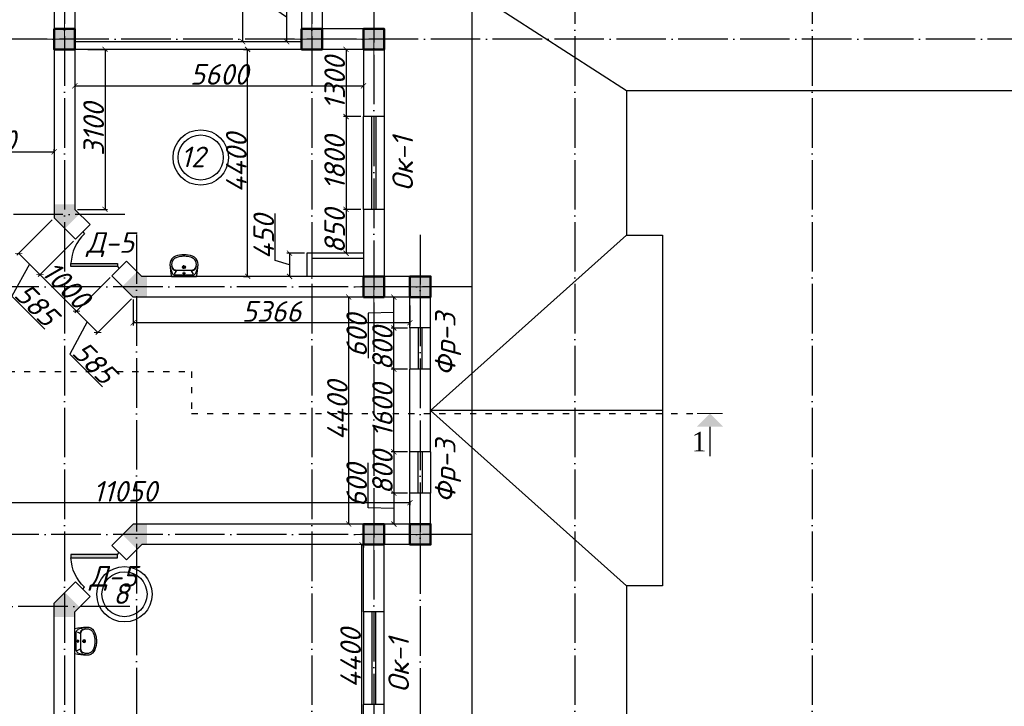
# Model space of a CAD drawing. Header units: millimetres. Extents: x 1112040 to 6903494, y -332921 to -150905.
# Tile 84 of 153: x 1648441 to 1667536, y -199339 to -186029. Entities that reach past the tile are written whole.
import ezdxf

# ---------------------------------------------------------------- set-up
doc = ezdxf.new("R2010")
doc.units = ezdxf.units.MM
doc.linetypes.add('ACAD_ISO03W100', pattern=[30, 12, -18])
doc.linetypes.add('ACAD_ISO04W100', pattern=[30, 24, -3, 0, -3])
for name, color, linetype in [('kolonn', 7, 'Continuous'), ('os', 253, 'Continuous'), ('razmer', 7, 'Continuous'), ('su', 7, 'Continuous')]:
    doc.layers.add(name, color=color, linetype=linetype)
doc.styles.add('RomanS', font='times.ttf')
doc.styles.get("Standard").update_dxf_attribs({"font": 'isocpeui.ttf'})
doc.dimstyles.new('ISO-25', dxfattribs={"dimtxt": 400, "dimasz": 100, "dimexe": 50, "dimexo": 50, "dimgap": 20, "dimtad": 1, "dimdec": 0, "dimtxsty": 'Standard', "dimblk": 'ARCHTICK', "dimcen": 20, "dimclrd": 1, "dimclre": 1, "dimadec": 0, "dimazin": 0, "dimtfac": 1, "dimtdec": 0, "dimtmove": 0, "dimatfit": 3, "dimldrblk": 'ARCHTICK', "dimfxl": 1, "dimarcsym": 0})

# ---------------------------------------------------------------- blocks, each defined once
blk = doc.blocks.new('ghsdd')
at = {"ltscale": 50}
h = blk.add_hatch(color=256, dxfattribs=at)
h.paths.add_polyline_path([(0, 200), (-200, 200), (-200, 0), (0, 0)])
h.paths.add_polyline_path([(200, 0), (200, 200), (0, 200), (0, 0)])
h.paths.add_polyline_path([(0, 0), (-200, 0), (-200, -200), (0, -200)])
h.paths.add_polyline_path([(0, 0), (0, -200), (200, -200), (200, 0)])
at = {"lineweight": 0}
for p, q in [((0, -374), (0, 374)), ((-374, 0), (374, 0))]:
    blk.add_line(p, q, dxfattribs=at)
at = {"lineweight": 50, "ltscale": 50}
blk.add_lwpolyline([(200, 200), (200, -200), (-200, -200), (-200, 200), (200, 200)], dxfattribs=at)
blk = doc.blocks.new('UM_8')
for p, q in [((244, 0), (-244, 0)), ((-182, -45), (-146, -110)), ((175, -30), (-175, -30)), ((142, -120), (-132, -120)), ((35, -180), (-35, -180)), ((27, -61), (-27, -61)), ((0, -88), (0, -34)), ((0, -145), (0, -215)), ((182, -45), (146, -110))]:
    blk.add_line(p, q)
for centre, radius in [((0, -180), 27), ((0, -61), 17), ((0, -180), 17)]:
    blk.add_circle(centre, radius)
for centre, radius, start, end in [((-244, 0), 0.5, 90, 167.3206), ((244, 0), 0.5, 12.6794, 90), ((894, -257), 1167, 167.3206, 178.6525), ((68, -206), 330, 154.5977, 180.3349), ((-104, -233), 138, 141.0504, 245.2718), ((-175, -90), 60, 90, 154.5977), ((-104, -233), 148, 141.0504, 147.7493), ((-139, -232), 123, 98.7111, 129.9424), ((-139, -232), 113, 86.1548, 129.9424), ((139, -232), 113, 50.0576, 93.8452), ((139, -232), 123, 50.0576, 81.2889), ((104, -233), 138, 294.7282, 38.9496), ((175, -90), 60, 25.4023, 90), ((104, -233), 148, 32.2507, 38.9496), ((-68, -206), 330, 359.6651, 25.4023), ((-894, -257), 1167, 1.3475, 12.6794), ((-104, -234), 169, 178.312, 234.1043), ((-273, -229), 0.5, 358.312, 358.6525), ((-27, -71), 347, 239.6448, 267.5368), ((-27, -71), 317, 244.8898, 267.5368), ((27, -71), 317, 272.4632, 300.3552), ((27, -71), 347, 272.4632, 300.3552), ((104, -234), 169, 305.8957, 1.688), ((273, -229), 0.5, 181.3475, 181.688), ((0, 80), 500, 265.1692, 274.8308), ((0, 80), 470, 265.1692, 274.8308)]:
    blk.add_arc(centre, radius, start, end)
blk = doc.blocks.new('jfgjhsdf')
blk.add_hatch(color=1).paths.add_polyline_path([(-593, 731), (-637, 687), (0, 50), (44, 94)])
at = {"color": 1}
for p, q in [((0, 1000), (0, 950)), ((0, 50), (0, 0))]:
    blk.add_line(p, q, dxfattribs=at)
blk.add_lwpolyline([(0, 50), (-637, 687), (-593, 731), (44, 94), (0, 50)], dxfattribs=at)
blk.add_arc((-33, 130), 821, 87.662, 132.9147, dxfattribs=at)
blk = doc.blocks.new('_ArchTick')
at = {"color": 0, "linetype": 'ByBlock', "const_width": 0.15}
blk.add_lwpolyline([(-0.5, -0.5), (0.5, 0.5)], dxfattribs=at)
blk = doc.blocks.new('*D3389')
at = {"color": 1, "lineweight": -2, "transparency": 16777216}
for p, q in [((1655066, -196206), (1655129, -196206)), ((1655079, -200606), (1655079, -196206)), ((1655066, -200606), (1655129, -200606))]:
    blk.add_line(p, q, dxfattribs=at)
at = {"color": 1, "lineweight": -2, "transparency": 16777216, "xscale": 100, "yscale": 100, "zscale": 100}
for p, rotation in [((1655079, -196206), 90), ((1655079, -200606), 270)]:
    blk.add_blockref('_ArchTick', p, dxfattribs=dict(at, rotation=rotation))
at = {"color": 0, "transparency": 16777216, "insert": (1654859, -198406), "char_height": 400, "attachment_point": 5, "rotation": 90}
blk.add_mtext('4400', dxfattribs=at)
blk = doc.blocks.new('*D3112')
at = {"color": 1, "lineweight": -2, "transparency": 16777216}
for p, q in [((1654982, -191406), (1654773, -191406)), ((1654823, -195806), (1654823, -191406)), ((1654982, -195806), (1654773, -195806))]:
    blk.add_line(p, q, dxfattribs=at)
at = {"color": 1, "lineweight": -2, "transparency": 16777216, "xscale": 100, "yscale": 100, "zscale": 100}
for p, rotation in [((1654823, -191406), 90), ((1654823, -195806), 270)]:
    blk.add_blockref('_ArchTick', p, dxfattribs=dict(at, rotation=rotation))
at = {"color": 0, "transparency": 16777216, "insert": (1654603, -193606), "char_height": 400, "attachment_point": 5, "rotation": 90}
blk.add_mtext('4400', dxfattribs=at)
blk = doc.blocks.new('*D3113')
at = {"color": 1, "lineweight": -2, "transparency": 16777216}
for p, q in [((1644960, -195356), (1644960, -195443)), ((1656010, -195393), (1644960, -195393)), ((1656010, -195356), (1656010, -195443))]:
    blk.add_line(p, q, dxfattribs=at)
at = {"color": 1, "lineweight": -2, "transparency": 16777216, "xscale": 100, "yscale": 100, "zscale": 100, "rotation": 180}
blk.add_blockref('_ArchTick', (1644960, -195393), dxfattribs=at)
at = {"color": 1, "lineweight": -2, "transparency": 16777216, "xscale": 100, "yscale": 100, "zscale": 100}
blk.add_blockref('_ArchTick', (1656010, -195393), dxfattribs=at)
at = {"color": 0, "transparency": 16777216, "insert": (1650485, -195173), "char_height": 400, "attachment_point": 5}
blk.add_mtext('11050', dxfattribs=at)
blk = doc.blocks.new('*D3403')
at = {"color": 1, "lineweight": -2, "transparency": 16777216}
for p, q in [((1646510, -188588), (1646510, -188542)), ((1646510, -188592), (1649110, -188592)), ((1649110, -188588), (1649110, -188542))]:
    blk.add_line(p, q, dxfattribs=at)
at = {"color": 1, "lineweight": -2, "transparency": 16777216, "xscale": 100, "yscale": 100, "zscale": 100, "rotation": 180}
blk.add_blockref('_ArchTick', (1646510, -188592), dxfattribs=at)
at = {"color": 1, "lineweight": -2, "transparency": 16777216, "xscale": 100, "yscale": 100, "zscale": 100}
blk.add_blockref('_ArchTick', (1649110, -188592), dxfattribs=at)
at = {"color": 0, "transparency": 16777216, "insert": (1647810, -188372), "char_height": 400, "attachment_point": 5}
blk.add_mtext('2600', dxfattribs=at)
blk = doc.blocks.new('*D3116')
at = {"layer": 'razmer', "color": 1, "lineweight": -2, "transparency": 16777216}
for p, q in [((1652782, -186606), (1652912, -186606)), ((1652862, -191006), (1652862, -186606)), ((1652782, -191006), (1652912, -191006))]:
    blk.add_line(p, q, dxfattribs=at)
at = {"layer": 'razmer', "color": 1, "lineweight": -2, "transparency": 16777216, "xscale": 100, "yscale": 100, "zscale": 100}
for p, rotation in [((1652862, -186606), 90), ((1652862, -191006), 270)]:
    blk.add_blockref('_ArchTick', p, dxfattribs=dict(at, rotation=rotation))
at = {"layer": 'razmer', "color": 0, "transparency": 16777216, "insert": (1652642, -188806), "char_height": 400, "attachment_point": 5, "rotation": 90}
blk.add_mtext('4400', dxfattribs=at)
blk = doc.blocks.new('*D3405')
at = {"layer": 'razmer', "color": 1, "lineweight": -2, "transparency": 16777216}
for p, q in [((1649510, -187306), (1649510, -187360)), ((1649510, -187310), (1655110, -187310)), ((1655110, -187306), (1655110, -187360))]:
    blk.add_line(p, q, dxfattribs=at)
at = {"layer": 'razmer', "color": 1, "lineweight": -2, "transparency": 16777216, "xscale": 100, "yscale": 100, "zscale": 100, "rotation": 180}
blk.add_blockref('_ArchTick', (1649510, -187310), dxfattribs=at)
at = {"layer": 'razmer', "color": 1, "lineweight": -2, "transparency": 16777216, "xscale": 100, "yscale": 100, "zscale": 100}
blk.add_blockref('_ArchTick', (1655110, -187310), dxfattribs=at)
at = {"layer": 'razmer', "color": 0, "transparency": 16777216, "insert": (1652310, -187090), "char_height": 400, "attachment_point": 5}
blk.add_mtext('5600', dxfattribs=at)
blk = doc.blocks.new('*D3117')
at = {"color": 1, "lineweight": -2, "transparency": 16777216}
for p, q in [((1652767, -180456), (1652718, -180456)), ((1652768, -186456), (1652768, -180456)), ((1652767, -186456), (1652718, -186456))]:
    blk.add_line(p, q, dxfattribs=at)
at = {"color": 1, "lineweight": -2, "transparency": 16777216, "xscale": 100, "yscale": 100, "zscale": 100}
for p, rotation in [((1652768, -180456), 90), ((1652768, -186456), 270)]:
    blk.add_blockref('_ArchTick', p, dxfattribs=dict(at, rotation=rotation))
at = {"color": 0, "transparency": 16777216, "insert": (1652548, -183456), "char_height": 400, "attachment_point": 5, "rotation": 90}
blk.add_mtext('6000', dxfattribs=at)
blk = doc.blocks.new('*D3387')
at = {"color": 1, "lineweight": -2, "transparency": 16777216}
for p, q in [((1656060, -183606), (1657264, -183606)), ((1657214, -221606), (1657214, -183606)), ((1651360, -221606), (1657264, -221606))]:
    blk.add_line(p, q, dxfattribs=at)
at = {"color": 1, "lineweight": -2, "transparency": 16777216, "xscale": 100, "yscale": 100, "zscale": 100}
for p, rotation in [((1657214, -183606), 90), ((1657214, -221606), 270)]:
    blk.add_blockref('_ArchTick', p, dxfattribs=dict(at, rotation=rotation))
at = {"color": 0, "transparency": 16777216, "insert": (1656994, -202606), "char_height": 400, "attachment_point": 5, "rotation": 90}
blk.add_mtext('38000', dxfattribs=at)
blk = doc.blocks.new('*D3205')
at = {"color": 1, "lineweight": -2, "transparency": 16777216}
for p, q in [((1655960, -192806), (1655647, -192806)), ((1655697, -194406), (1655697, -192806)), ((1655960, -194406), (1655647, -194406))]:
    blk.add_line(p, q, dxfattribs=at)
at = {"color": 1, "lineweight": -2, "transparency": 16777216, "xscale": 100, "yscale": 100, "zscale": 100}
for p, rotation in [((1655697, -192806), 90), ((1655697, -194406), 270)]:
    blk.add_blockref('_ArchTick', p, dxfattribs=dict(at, rotation=rotation))
at = {"color": 0, "transparency": 16777216, "insert": (1655477, -193606), "char_height": 400, "attachment_point": 5, "rotation": 90}
blk.add_mtext('1600', dxfattribs=at)
blk = doc.blocks.new('*D3206')
at = {"color": 1, "lineweight": -2, "transparency": 16777216}
for p, q in [((1655960, -192006), (1655647, -192006)), ((1655697, -192806), (1655697, -192006)), ((1655960, -192806), (1655647, -192806))]:
    blk.add_line(p, q, dxfattribs=at)
at = {"color": 1, "lineweight": -2, "transparency": 16777216, "xscale": 100, "yscale": 100, "zscale": 100}
for p, rotation in [((1655697, -192006), 90), ((1655697, -192806), 270)]:
    blk.add_blockref('_ArchTick', p, dxfattribs=dict(at, rotation=rotation))
at = {"color": 0, "transparency": 16777216, "insert": (1655477, -192406), "char_height": 400, "attachment_point": 5, "rotation": 90}
blk.add_mtext('800', dxfattribs=at)
blk = doc.blocks.new('*D3207')
at = {"color": 1, "lineweight": -2, "transparency": 16777216}
for p, q in [((1655960, -191406), (1655647, -191406)), ((1655697, -192006), (1655697, -191406)), ((1655697, -191706), (1655197, -191719)), ((1655197, -191719), (1655197, -192590)), ((1655960, -192006), (1655647, -192006))]:
    blk.add_line(p, q, dxfattribs=at)
at = {"color": 1, "lineweight": -2, "transparency": 16777216, "xscale": 100, "yscale": 100, "zscale": 100}
for p, rotation in [((1655697, -191406), 90), ((1655697, -192006), 270)]:
    blk.add_blockref('_ArchTick', p, dxfattribs=dict(at, rotation=rotation))
at = {"color": 0, "transparency": 16777216, "insert": (1654977, -192155), "char_height": 400, "attachment_point": 5, "rotation": 90}
blk.add_mtext('600', dxfattribs=at)
blk = doc.blocks.new('*D3074')
at = {"color": 1, "lineweight": -2, "transparency": 16777216}
for p, q in [((1655960, -194406), (1655647, -194406)), ((1655697, -194406), (1655697, -195206)), ((1655960, -195206), (1655647, -195206))]:
    blk.add_line(p, q, dxfattribs=at)
at = {"color": 1, "lineweight": -2, "transparency": 16777216, "xscale": 100, "yscale": 100, "zscale": 100}
for p, rotation in [((1655697, -194406), 90), ((1655697, -195206), 270)]:
    blk.add_blockref('_ArchTick', p, dxfattribs=dict(at, rotation=rotation))
at = {"color": 0, "transparency": 16777216, "insert": (1655477, -194806), "char_height": 400, "attachment_point": 5, "rotation": 90}
blk.add_mtext('800', dxfattribs=at)
blk = doc.blocks.new('*D3075')
at = {"color": 1, "lineweight": -2, "transparency": 16777216}
for p, q in [((1655197, -195492), (1655197, -194621)), ((1655960, -195206), (1655647, -195206)), ((1655697, -195206), (1655697, -195806)), ((1655697, -195506), (1655197, -195492)), ((1655960, -195806), (1655647, -195806))]:
    blk.add_line(p, q, dxfattribs=at)
at = {"color": 1, "lineweight": -2, "transparency": 16777216, "xscale": 100, "yscale": 100, "zscale": 100}
for p, rotation in [((1655697, -195206), 90), ((1655697, -195806), 270)]:
    blk.add_blockref('_ArchTick', p, dxfattribs=dict(at, rotation=rotation))
at = {"color": 0, "transparency": 16777216, "insert": (1654977, -195057), "char_height": 400, "attachment_point": 5, "rotation": 90}
blk.add_mtext('600', dxfattribs=at)
blk = doc.blocks.new('*D3208')
at = {"color": 1, "lineweight": -2, "transparency": 16777216}
for p, q in [((1650644, -191456), (1650644, -191955)), ((1656010, -191568), (1656010, -191955)), ((1656010, -191905), (1650644, -191905))]:
    blk.add_line(p, q, dxfattribs=at)
at = {"color": 1, "lineweight": -2, "transparency": 16777216, "xscale": 100, "yscale": 100, "zscale": 100, "rotation": 180}
blk.add_blockref('_ArchTick', (1650644, -191905), dxfattribs=at)
at = {"color": 1, "lineweight": -2, "transparency": 16777216, "xscale": 100, "yscale": 100, "zscale": 100}
blk.add_blockref('_ArchTick', (1656010, -191905), dxfattribs=at)
at = {"color": 0, "transparency": 16777216, "insert": (1653327, -191685), "char_height": 400, "attachment_point": 5}
blk.add_mtext('5366', dxfattribs=at)
blk = doc.blocks.new('*D3209')
at = {"color": 1, "lineweight": -2, "transparency": 16777216}
for p, q in [((1649488, -190320), (1648800, -191008)), ((1649543, -191680), (1648836, -190973)), ((1650195, -191028), (1649508, -191715))]:
    blk.add_line(p, q, dxfattribs=at)
at = {"color": 1, "lineweight": -2, "transparency": 16777216, "xscale": 100, "yscale": 100, "zscale": 100}
for p, rotation in [((1648836, -190973), 135), ((1649543, -191680), 315)]:
    blk.add_blockref('_ArchTick', p, dxfattribs=dict(at, rotation=rotation))
at = {"color": 0, "transparency": 16777216, "insert": (1649345, -191171), "char_height": 400, "attachment_point": 5, "rotation": 315}
blk.add_mtext('1000', dxfattribs=at)
blk = doc.blocks.new('*D3210')
at = {"color": 1, "lineweight": -2, "transparency": 16777216}
for p, q in [((1649074, -189907), (1648387, -190594)), ((1649488, -190320), (1648800, -191008)), ((1648836, -190973), (1648422, -190559)), ((1648629, -190766), (1648292, -191391)), ((1648292, -191391), (1648930, -192028))]:
    blk.add_line(p, q, dxfattribs=at)
at = {"color": 1, "lineweight": -2, "transparency": 16777216, "xscale": 100, "yscale": 100, "zscale": 100}
for p, rotation in [((1648422, -190559), 135), ((1648836, -190973), 315)]:
    blk.add_blockref('_ArchTick', p, dxfattribs=dict(at, rotation=rotation))
at = {"color": 0, "transparency": 16777216, "insert": (1648767, -191554), "char_height": 400, "attachment_point": 5, "rotation": 315}
blk.add_mtext('585', dxfattribs=at)
blk = doc.blocks.new('*D3211')
at = {"color": 1, "lineweight": -2, "transparency": 16777216}
for p, q in [((1650195, -191028), (1649508, -191715)), ((1650609, -191441), (1649921, -192129)), ((1649543, -191680), (1649956, -192093)), ((1649750, -191887), (1649413, -192512)), ((1649413, -192512), (1650050, -193149))]:
    blk.add_line(p, q, dxfattribs=at)
at = {"color": 1, "lineweight": -2, "transparency": 16777216, "xscale": 100, "yscale": 100, "zscale": 100}
for p, rotation in [((1649543, -191680), 135), ((1649956, -192093), 315)]:
    blk.add_blockref('_ArchTick', p, dxfattribs=dict(at, rotation=rotation))
at = {"color": 0, "transparency": 16777216, "insert": (1649887, -192675), "char_height": 400, "attachment_point": 5, "rotation": 315}
blk.add_mtext('585', dxfattribs=at)
blk = doc.blocks.new('*D3212')
at = {"layer": 'razmer', "color": 1, "lineweight": -2, "transparency": 16777216}
for p, q in [((1654883, -186606), (1654720, -186606)), ((1654770, -186606), (1654770, -187906)), ((1655060, -187906), (1654720, -187906))]:
    blk.add_line(p, q, dxfattribs=at)
at = {"layer": 'razmer', "color": 1, "lineweight": -2, "transparency": 16777216, "xscale": 100, "yscale": 100, "zscale": 100}
for p, rotation in [((1654770, -186606), 90), ((1654770, -187906), 270)]:
    blk.add_blockref('_ArchTick', p, dxfattribs=dict(at, rotation=rotation))
at = {"layer": 'razmer', "color": 0, "transparency": 16777216, "insert": (1654550, -187256), "char_height": 400, "attachment_point": 5, "rotation": 90}
blk.add_mtext('1300', dxfattribs=at)
blk = doc.blocks.new('*D3213')
at = {"layer": 'razmer', "color": 1, "lineweight": -2, "transparency": 16777216}
for p, q in [((1655060, -187906), (1654720, -187906)), ((1654770, -187906), (1654770, -189706)), ((1655060, -189706), (1654720, -189706))]:
    blk.add_line(p, q, dxfattribs=at)
at = {"layer": 'razmer', "color": 1, "lineweight": -2, "transparency": 16777216, "xscale": 100, "yscale": 100, "zscale": 100}
for p, rotation in [((1654770, -187906), 90), ((1654770, -189706), 270)]:
    blk.add_blockref('_ArchTick', p, dxfattribs=dict(at, rotation=rotation))
at = {"layer": 'razmer', "color": 0, "transparency": 16777216, "insert": (1654550, -188806), "char_height": 400, "attachment_point": 5, "rotation": 90}
blk.add_mtext('1800', dxfattribs=at)
blk = doc.blocks.new('*D3214')
at = {"layer": 'razmer', "color": 1, "lineweight": -2, "transparency": 16777216}
for p, q in [((1655060, -189706), (1654720, -189706)), ((1654770, -189706), (1654770, -190556)), ((1655060, -190556), (1654720, -190556))]:
    blk.add_line(p, q, dxfattribs=at)
at = {"layer": 'razmer', "color": 1, "lineweight": -2, "transparency": 16777216, "xscale": 100, "yscale": 100, "zscale": 100}
for p, rotation in [((1654770, -189706), 90), ((1654770, -190556), 270)]:
    blk.add_blockref('_ArchTick', p, dxfattribs=dict(at, rotation=rotation))
at = {"layer": 'razmer', "color": 0, "transparency": 16777216, "insert": (1654550, -190131), "char_height": 400, "attachment_point": 5, "rotation": 90}
blk.add_mtext('850', dxfattribs=at)
blk = doc.blocks.new('*D3076')
at = {"layer": 'razmer', "color": 1, "lineweight": -2, "transparency": 16777216}
for p, q in [((1653395, -190697), (1653395, -189787)), ((1653964, -190556), (1653625, -190556)), ((1653675, -190556), (1653675, -191006)), ((1653675, -190781), (1653395, -190697)), ((1653964, -191006), (1653625, -191006))]:
    blk.add_line(p, q, dxfattribs=at)
at = {"layer": 'razmer', "color": 1, "lineweight": -2, "transparency": 16777216, "xscale": 100, "yscale": 100, "zscale": 100}
for p, rotation in [((1653675, -190556), 90), ((1653675, -191006), 270)]:
    blk.add_blockref('_ArchTick', p, dxfattribs=dict(at, rotation=rotation))
at = {"layer": 'razmer', "color": 0, "transparency": 16777216, "insert": (1653175, -190242), "char_height": 400, "attachment_point": 5, "rotation": 90}
blk.add_mtext('450', dxfattribs=at)
blk = doc.blocks.new('*D3215')
at = {"layer": 'razmer', "color": 1, "lineweight": -2, "transparency": 16777216}
for p, q in [((1649763, -186606), (1650146, -186606)), ((1650096, -186606), (1650096, -189706)), ((1649560, -189706), (1650146, -189706))]:
    blk.add_line(p, q, dxfattribs=at)
at = {"layer": 'razmer', "color": 1, "lineweight": -2, "transparency": 16777216, "xscale": 100, "yscale": 100, "zscale": 100}
for p, rotation in [((1650096, -186606), 90), ((1650096, -189706), 270)]:
    blk.add_blockref('_ArchTick', p, dxfattribs=dict(at, rotation=rotation))
at = {"layer": 'razmer', "color": 0, "transparency": 16777216, "insert": (1649876, -188156), "char_height": 400, "attachment_point": 5, "rotation": 90}
blk.add_mtext('3100', dxfattribs=at)
blk = doc.blocks.new('*D3218')
at = {"color": 1, "lineweight": -2, "transparency": 16777216}
for p, q in [((1653118, -185631), (1653118, -184783)), ((1653860, -185506), (1653568, -185506)), ((1653618, -185506), (1653618, -186456)), ((1653618, -185981), (1653118, -185631)), ((1653761, -186456), (1653568, -186456))]:
    blk.add_line(p, q, dxfattribs=at)
at = {"color": 1, "lineweight": -2, "transparency": 16777216, "xscale": 100, "yscale": 100, "zscale": 100}
for p, rotation in [((1653618, -185506), 90), ((1653618, -186456), 270)]:
    blk.add_blockref('_ArchTick', p, dxfattribs=dict(at, rotation=rotation))
at = {"color": 0, "transparency": 16777216, "insert": (1652898, -185207), "char_height": 400, "attachment_point": 5, "rotation": 90}
blk.add_mtext('950', dxfattribs=at)
blk = doc.blocks.new('sssswwsqqq')
at = {"color": 1}
for centre, radius in [((4781, -9443), 537), ((4781, -9443), 437), ((3302, -17909), 537), ((3302, -17909), 437)]:
    blk.add_circle(centre, radius, dxfattribs=at)
for s, p in [('12', (4392, -9632)), ('8', (3082, -18097))]:
    blk.add_text(s, height=400, dxfattribs=at).set_placement(p)

msp = doc.modelspace()

# ---------------------------------------------------------------- hatches: boundary and pattern name
msp.add_hatch(color=256).paths.add_polyline_path([(1662084.7, -193920.5), (1661827.3, -193663.1), (1661569.9, -193920.5)])
at = {"layer": 'kolonn'}
h = msp.add_hatch(color=256, dxfattribs=at)
h.paths.add_polyline_path([(1646109.7, -189605.8), (1646109.7, -189705.8), (1646018.3, -189797.2), (1646301.2, -190080.1), (1646509.7, -189871.5), (1646509.7, -189605.8)])
h.paths.add_polyline_path([(1649318.3, -190080.1), (1649601.2, -189797.2), (1649509.7, -189705.8), (1649509.7, -189605.8), (1649109.7, -189605.8), (1649109.7, -189871.5)])
h.paths.add_polyline_path([(1650909.7, -191005.8), (1650809.7, -191005.8), (1650718.3, -190914.4), (1650435.5, -191197.2), (1650644, -191405.8), (1650909.7, -191405.8)])
h.paths.add_polyline_path([(1650909.7, -195805.8), (1650644, -195805.8), (1650435.5, -196014.4), (1650718.3, -196297.2), (1650809.7, -196205.8), (1650909.7, -196205.8)])
h.paths.add_polyline_path([(1649509.7, -197605.8), (1649509.7, -197505.8), (1649601.2, -197414.4), (1649318.3, -197131.5), (1649109.7, -197340.1), (1649109.7, -197605.8)])
h.paths.add_polyline_path([(1646018.3, -197414.4), (1646109.7, -197505.8), (1646109.7, -197605.8), (1646509.7, -197605.8), (1646509.7, -197340.1), (1646301.2, -197131.5)])
h.paths.add_polyline_path([(1644709.7, -196205.8), (1644809.7, -196205.8), (1644901.2, -196297.2), (1645184, -196014.4), (1644975.4, -195805.8), (1644709.7, -195805.8)])
h.paths.add_polyline_path([(1644901.2, -190914.4), (1644809.7, -191005.8), (1644709.7, -191005.8), (1644709.7, -191405.8), (1644975.4, -191405.8), (1645184, -191197.2)])

# ---------------------------------------------------------------- linework, layer by layer
at = {"lineweight": 30}
for p, q in [((1649109.7, -180205.8), (1649109.7, -189871.5)), ((1649509.7, -180455.8), (1649509.7, -189705.8)), ((1653909.7, -185505.8), (1653909.7, -186605.8)), ((1654309.7, -185505.8), (1654309.7, -186205.8)), ((1655509.7, -186205.8), (1654309.7, -186205.8)), ((1655509.7, -186205.8), (1655509.7, -187905.8)), ((1653909.7, -186455.8), (1649509.7, -186455.8)), ((1655109.7, -186605.8), (1649509.7, -186605.8)), ((1655109.7, -186605.8), (1655109.7, -187905.8)), ((1655509.7, -187905.8), (1655109.7, -187905.8)), ((1649806.2, -190002.3), (1649509.7, -189705.8)), ((1655509.7, -189705.8), (1655109.7, -189705.8)), ((1655109.7, -189705.8), (1655109.7, -191005.8)), ((1655509.7, -189705.8), (1655509.7, -191005.8)), ((1649523.3, -190285.1), (1649109.7, -189871.5)), ((1649806.2, -190002.3), (1649523.3, -190285.1)), ((1654009.7, -190555.8), (1654009.7, -191005.8)), ((1655109.7, -190555.8), (1654009.7, -190555.8)), ((1650513.3, -190709.4), (1650230.4, -190992.2)), ((1650809.7, -191005.8), (1650513.3, -190709.4)), ((1654109.7, -190655.8), (1654109.7, -191005.8)), ((1655109.7, -190655.8), (1654109.7, -190655.8)), ((1650644, -191405.8), (1650230.4, -190992.2)), ((1655109.7, -191005.8), (1650809.7, -191005.8)), ((1656409.7, -191005.8), (1655509.7, -191005.8)), ((1656409.7, -192005.8), (1656409.7, -191005.8)), ((1656009.7, -191405.8), (1650644, -191405.8)), ((1656009.7, -192005.8), (1656009.7, -191405.8)), ((1656409.7, -192005.8), (1656009.7, -192005.8)), ((1656409.7, -192805.8), (1656009.7, -192805.8)), ((1656009.7, -194405.8), (1656009.7, -192805.8)), ((1656409.7, -194405.8), (1656409.7, -192805.8)), ((1656409.7, -194405.8), (1656009.7, -194405.8)), ((1656009.7, -195805.8), (1656009.7, -195205.8)), ((1656409.7, -195205.8), (1656009.7, -195205.8)), ((1656409.7, -196205.8), (1656409.7, -195205.8)), ((1650644, -195805.8), (1650230.4, -196219.4)), ((1656009.7, -195805.8), (1650644, -195805.8)), ((1650513.3, -196502.3), (1650230.4, -196219.4)), ((1650809.7, -196205.8), (1650513.3, -196502.3)), ((1655109.7, -196205.8), (1650809.7, -196205.8)), ((1655109.7, -197505.8), (1655109.7, -196205.8)), ((1655509.7, -197505.8), (1655509.7, -196205.8)), ((1656409.7, -196205.8), (1655509.7, -196205.8)), ((1649523.3, -196926.5), (1649109.7, -197340.1)), ((1649806.2, -197209.4), (1649523.3, -196926.5)), ((1649806.2, -197209.4), (1649509.7, -197505.8)), ((1649109.7, -201405.8), (1649109.7, -197340.1)), ((1649509.7, -201005.8), (1649509.7, -197505.8)), ((1655509.7, -197505.8), (1655109.7, -197505.8)), ((1655509.7, -199305.8), (1655109.7, -199305.8)), ((1655109.7, -200605.8), (1655109.7, -199305.8)), ((1655509.7, -201005.8), (1655509.7, -199305.8))]:
    msp.add_line(p, q, dxfattribs=at)
for p, q in [((1660209.7, -187405.8), (1654309.7, -183605.8)), ((1660209.7, -190205.8), (1656409.7, -193605.8)), ((1660909.7, -193605.8), (1656409.7, -193605.8)), ((1656409.7, -193605.8), (1660209.7, -197005.8))]:
    msp.add_line(p, q)
at = {"color": 1}
for p, q in [((1655109.7, -189705.8), (1655109.7, -187905.8)), ((1655269.7, -189705.8), (1655269.7, -187905.8)), ((1655349.7, -187905.8), (1655349.7, -189705.8)), ((1655509.7, -187905.8), (1655509.7, -189705.8)), ((1656009.7, -192005.8), (1656009.7, -192805.8)), ((1656169.7, -192005.8), (1656169.7, -192805.8)), ((1656249.7, -192805.8), (1656249.7, -192005.8)), ((1656409.7, -192805.8), (1656409.7, -192005.8)), ((1656009.7, -195205.8), (1656009.7, -194405.8)), ((1656169.7, -195205.8), (1656169.7, -194405.8)), ((1656249.7, -194405.8), (1656249.7, -195205.8)), ((1656409.7, -194405.8), (1656409.7, -195205.8)), ((1655109.7, -197505.8), (1655109.7, -199305.8)), ((1655269.7, -197505.8), (1655269.7, -199305.8)), ((1655349.7, -199305.8), (1655349.7, -197505.8)), ((1655509.7, -199305.8), (1655509.7, -197505.8))]:
    msp.add_line(p, q, dxfattribs=at)
msp.add_lwpolyline([(1683509.7, -187405.8), (1660209.7, -187405.8), (1660209.7, -190205.8), (1660909.7, -190205.8), (1660909.7, -197005.8), (1660209.7, -197005.8), (1660209.7, -205405.8)])
at = {"color": 1, "linetype": 'ACAD_ISO03W100', "ltscale": 10}
msp.add_lwpolyline([(1634012.9, -193663.1), (1643425, -193663.1), (1643425, -192851.3), (1651776.1, -192851.3), (1651776.1, -193663.1), (1661577.3, -193663.1)], dxfattribs=at)
for points, const_width in [([(1662077.3, -193663.1), (1661577.3, -193663.1)], 15), ([(1661827.3, -193920.5), (1661827.3, -194491.1)], 25)]:
    msp.add_lwpolyline(points, dxfattribs=dict(const_width=const_width))
at = {"layer": 'os', "linetype": 'ACAD_ISO04W100', "ltscale": 40}
for p, q in [((1649309.7, -164749.6), (1649309.7, -225973.3)), ((1654109.7, -164749.6), (1654109.7, -225973.3)), ((1659209.7, -164749.6), (1659209.7, -225973.3)), ((1663809.7, -164749.6), (1663809.7, -225973.3)), ((1655309.7, -185508.6), (1655309.7, -225973.3)), ((1693375.1, -186405.8), (1601959.8, -186405.8)), ((1650478.2, -189805.8), (1601959.8, -189805.8)), ((1650709.7, -190190.5), (1650709.7, -225973.3)), ((1656209.7, -190199.9), (1656209.7, -225973.3)), ((1657214.7, -191205.8), (1601959.8, -191205.8)), ((1657214.7, -196005.8), (1601959.8, -196005.8)), ((1650574.5, -197405.8), (1601959.8, -197405.8))]:
    msp.add_line(p, q, dxfattribs=at)

# ---------------------------------------------------------------- block references
msp.add_blockref('sssswwsqqq', (1647171.4, -179257.7))
at = {"rotation": 45}
msp.add_blockref('jfgjhsdf', (1650371.9, -190850.8), dxfattribs=at)
at = {"xscale": -1, "rotation": 134.9999999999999}
msp.add_blockref('jfgjhsdf', (1650371.9, -196360.8), dxfattribs=at)
at = {"layer": 'kolonn', "xscale": -1}
for p in [(1649309.7, -186405.8), (1654109.7, -186405.8), (1655309.7, -186405.8), (1655309.7, -191205.8), (1656209.7, -191205.8), (1655309.7, -196005.8), (1656209.7, -196005.8)]:
    msp.add_blockref('ghsdd', p, dxfattribs=at)
at = {"layer": 'su', "rotation": 180}
msp.add_blockref('UM_8', (1651627.4, -191005.8), dxfattribs=at)
at = {"layer": 'su', "xscale": -1, "rotation": 90}
msp.add_blockref('UM_8', (1649509.7, -198077), dxfattribs=at)

# ---------------------------------------------------------------- texts
at = {"color": 1}
for s, p in [('Ок-1', (1656068.9, -189352.5)), ('Фр-3', (1656894, -192939.2)), ('Фр-3', (1656894, -195398.3)), ('Ок-1', (1655991.4, -199072.2))]:
    msp.add_text(s, height=400, rotation=90, dxfattribs=at).set_placement(p)
for p in [(1649736.7, -190548.6), (1649794.5, -197018.5)]:
    msp.add_text('Д-5', height=400, dxfattribs=at).set_placement(p)
at = {"color": 1, "style": 'RomanS'}
msp.add_text('1', height=379.7, dxfattribs=at).set_placement((1661474.3, -194398.7))

# ---------------------------------------------------------------- dimensions: what is measured, and where the dimension line sits
for base, p1, p2, picture, middle in [((1652767.7, -180455.8), (1652816.9, -186455.8), (1652816.9, -180455.8), '*D3117', (1652547.7, -183455.8)), ((1657214, -183605.8), (1651309.7, -221605.8), (1656009.7, -183605.8), '*D3387', (1656994, -202605.8)), ((1654823.2, -191405.8), (1655031.9, -195805.8), (1655031.9, -191405.8), '*D3112', (1654603.2, -193605.8)), ((1655697.3, -192805.8), (1656009.7, -194405.8), (1656009.7, -192805.8), '*D3205', (1655477.3, -193605.8)), ((1655079.1, -196205.8), (1655016.1, -200605.8), (1655016.1, -196205.8), '*D3389', (1654859.1, -198405.8))]:
    dim = msp.add_linear_dim(base=base, p1=p1, p2=p2, angle=90, dimstyle='ISO-25')
    dim.commit()
    dim.dimension.update_dxf_attribs({"geometry": picture, "text_midpoint": middle})
for base, p1, p2, angle, picture, middle in [((1653617.9, -186455.8), (1653909.7, -185505.8), (1653810.7, -186455.8), 90, '*D3218', (1653117.9, -185611.2)), ((1655697.3, -191405.8), (1656009.7, -192005.8), (1656009.7, -191405.8), 90, '*D3207', (1655197.3, -191739.1)), ((1655697.3, -192005.8), (1656009.7, -192805.8), (1656009.7, -192005.8), 90, '*D3206', (1655697.3, -192405.8)), ((1655697.3, -195205.8), (1656009.7, -194405.8), (1656009.7, -195205.8), 270, '*D3074', (1655697.3, -194805.8)), ((1655697.3, -195805.8), (1656009.7, -195205.8), (1656009.7, -195805.8), 270, '*D3075', (1655197.3, -195472.5))]:
    dim = msp.add_linear_dim(base=base, p1=p1, p2=p2, angle=angle, dimstyle='ISO-25', override={"dimtmove": 1})
    dim.commit()
    dim.dimension.update_dxf_attribs({"geometry": picture, "text_midpoint": middle, "dimtype": 160})
for base, p1, p2, picture, middle in [((1649109.7, -188592.5), (1646509.7, -188637.7), (1649109.7, -188637.7), '*D3403', (1647809.7, -188372.5)), ((1650644, -191904.8), (1656009.7, -191517.5), (1650644, -191405.8), '*D3208', (1653326.9, -191684.8)), ((1644959.7, -195393.3), (1656009.7, -195305.8), (1644959.7, -195305.8), '*D3113', (1650484.7, -195173.3))]:
    dim = msp.add_linear_dim(base=base, p1=p1, p2=p2, dimstyle='ISO-25')
    dim.commit()
    dim.dimension.update_dxf_attribs({"geometry": picture, "text_midpoint": middle})
for base, p1, p2, picture, middle in [((1648422.2, -190559), (1649523.3, -190285.1), (1649109.7, -189871.5), '*D3210', (1648462.1, -191249.5)), ((1649956.5, -192093.4), (1650230.4, -190992.2), (1650644, -191405.8), '*D3211', (1649582.8, -192370.2))]:
    dim = msp.add_linear_dim(base=base, p1=p1, p2=p2, angle=315, dimstyle='ISO-25', override={"dimtmove": 1})
    dim.commit()
    dim.dimension.update_dxf_attribs({"geometry": picture, "text_midpoint": middle})
dim = msp.add_linear_dim(base=(1648835.8, -190972.6), p1=(1650230.4, -190992.2), p2=(1649523.3, -190285.1), angle=135, dimstyle='ISO-25')
dim.commit()
dim.dimension.update_dxf_attribs({"geometry": '*D3209', "text_midpoint": (1649189.3, -191326.2), "dimtype": 161})
at = {"layer": 'razmer'}
for base, p1, p2, picture, middle in [((1650096, -189705.8), (1649713.4, -186605.8), (1649509.7, -189705.8), '*D3215', (1649876, -188155.8)), ((1652861.8, -186605.8), (1652732.3, -191005.8), (1652732.3, -186605.8), '*D3116', (1652641.8, -188805.8)), ((1654770.3, -187905.8), (1654932.7, -186605.8), (1655109.7, -187905.8), '*D3212', (1654550.3, -187255.8))]:
    dim = msp.add_linear_dim(base=base, p1=p1, p2=p2, angle=90, dimstyle='ISO-25', dxfattribs=at)
    dim.commit()
    dim.dimension.update_dxf_attribs({"geometry": picture, "text_midpoint": middle})
dim = msp.add_linear_dim(base=(1655109.7, -187309.9), p1=(1649509.7, -187255.8), p2=(1655109.7, -187255.8), dimstyle='ISO-25', dxfattribs=at)
dim.commit()
dim.dimension.update_dxf_attribs({"geometry": '*D3405', "text_midpoint": (1652309.7, -187089.9)})
for base, p1, p2, picture, middle in [((1654770.3, -189705.8), (1655109.7, -187905.8), (1655109.7, -189705.8), '*D3213', (1654550.3, -188805.8)), ((1653675, -191005.8), (1654014.4, -190555.8), (1654014.4, -191005.8), '*D3076', (1653175, -190676.8))]:
    dim = msp.add_linear_dim(base=base, p1=p1, p2=p2, angle=90, dimstyle='ISO-25', override={"dimtmove": 1}, dxfattribs=at)
    dim.commit()
    dim.dimension.update_dxf_attribs({"geometry": picture, "text_midpoint": middle})
dim = msp.add_linear_dim(base=(1654770.3, -190555.8), p1=(1655109.7, -189705.8), p2=(1655109.7, -190555.8), angle=90, dimstyle='ISO-25', override={"dimtmove": 1}, dxfattribs=at)
dim.commit()
dim.dimension.update_dxf_attribs({"geometry": '*D3214', "text_midpoint": (1654770.3, -190130.8), "dimtype": 160})

doc.saveas('drawing.dxf')
